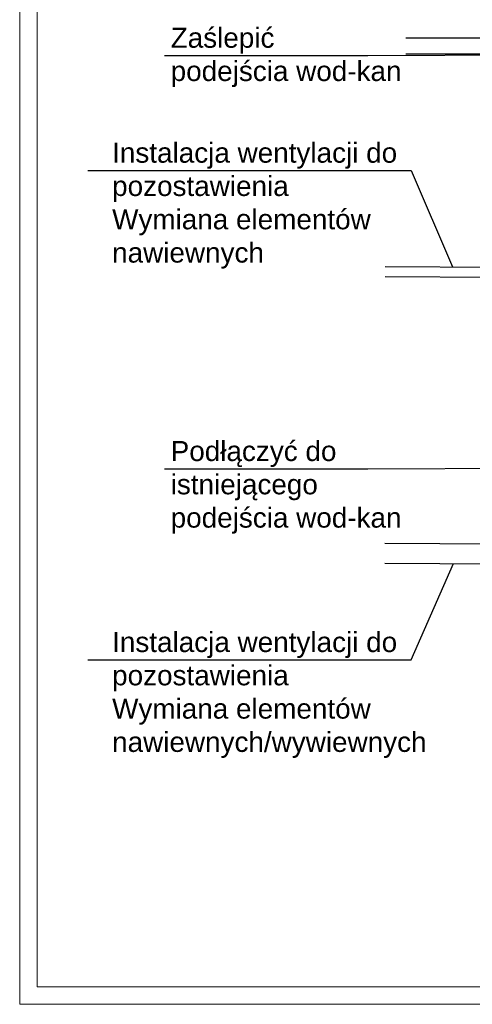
# Model space of a CAD drawing. Header units: millimetres. Extents: x 6904000 to 7075021, y 297772 to 407623.
# Tile 10 of 91: x 6935526 to 6940064, y 377773 to 387633. Entities that reach past the tile are written whole.
import ezdxf

# ---------------------------------------------------------------- set-up
doc = ezdxf.new("R2010")
doc.units = ezdxf.units.MM
doc.layers.add('$went_nawiew', color=150, linetype='Continuous', lineweight=30)
doc.layers.add('$went_wyciąg', color=32, linetype='Continuous', lineweight=30)
doc.layers.add('_MECH_OPIS', color=7, linetype='Continuous')
doc.layers.add('MCS - PW - 2 piętro (2026.04.21)_do wysłania$0$Obrys powierzchni', color=8, linetype='Continuous', lineweight=9, plot=False)
doc.styles.get("Standard").update_dxf_attribs({"font": 'arial.ttf'})

msp = doc.modelspace()

# ---------------------------------------------------------------- linework, layer by layer
at = {"layer": '$went_nawiew', "ltscale": 1.6}
for p, q in [((6942040.4, 387446.9), (6939397.6, 387448.1)), ((6942040.3, 387286.9), (6939397.6, 387288.1))]:
    msp.add_line(p, q, dxfattribs=at)
at = {"layer": '$went_wyciąg', "ltscale": 1.6}
for p, q in [((6939190.3, 385161.5), (6940573.9, 385153.7)), ((6939189.8, 385061.5), (6940573.4, 385053.7)), ((6939186.2, 382389.8), (6940567.1, 382383.3)), ((6939185.3, 382189.8), (6940566.1, 382183.3))]:
    msp.add_line(p, q, dxfattribs=at)
at = {"layer": '_MECH_OPIS'}
for points in [[(6936976.9, 387272.6), (6939016.9, 387272.6), (6940564.9, 387281.6)], [(6936209.8, 386121.3), (6939449.9, 386121.3), (6939864.9, 385157.7)], [(6936976.9, 383134.1), (6939016.9, 383134.1), (6940564.9, 383143.1)], [(6936209.8, 381221.4), (6939449.9, 381221.4), (6939875.7, 382186.6)]]:
    msp.add_lwpolyline(points, dxfattribs=at)
at = {"layer": 'MCS - PW - 2 piętro (2026.04.21)_do wysłania$0$Obrys powierzchni', "ltscale": 1.6}
for points in [[(6935526.2, 392623.2), (6956526.2, 392623.2), (6956526.2, 377773.2), (6935526.2, 377773.2)], [(6935701.2, 392448.2), (6956351.2, 392448.2), (6956351.2, 377948.2), (6935701.2, 377948.2)]]:
    msp.add_lwpolyline(points, close=True, dxfattribs=at)

# ---------------------------------------------------------------- texts
at = {"layer": '_MECH_OPIS', "char_height": 200, "attachment_point": 1}
for s, insert, width in [('Zaślepić\\Ppodejścia wod-kan\\P', (6937039.9, 387551.9), 2480.444), ('Instalacja wentylacji do pozostawienia\\PWymiana elementów nawiewnych\\P', (6936452.9, 386400.6), 2986.393), ('Podłączyć do istniejącego podejścia wod-kan\\P', (6937039.9, 383413.4), 2480.444), ('Instalacja wentylacji do pozostawienia\\PWymiana elementów nawiewnych/wywiewnych\\P', (6936452.9, 381500.7), 2986.393)]:
    msp.add_mtext(s, dxfattribs=dict(at, insert=insert, width=width))

doc.saveas('drawing.dxf')
